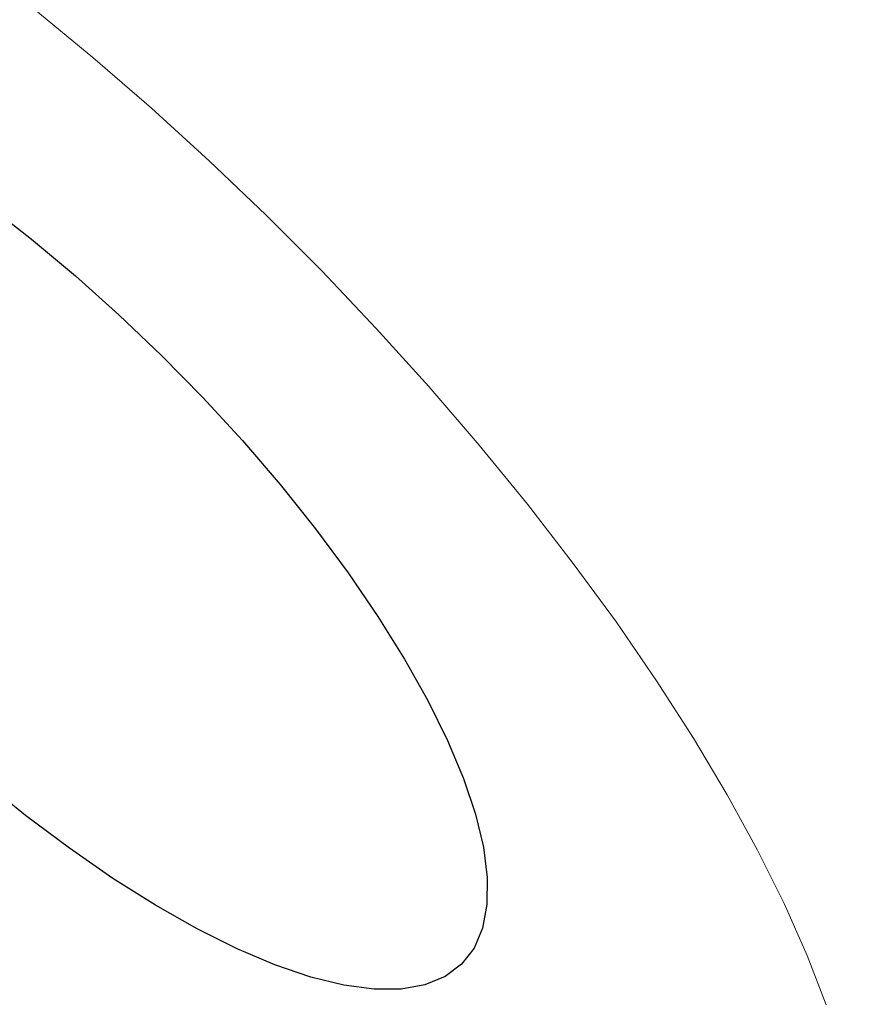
# Model space of a CAD drawing. Header units: millimetres. Extents: x 8 to 436, y 12 to 574.
# Tile 178 of 256: x 375.548 to 376.099, y 191.166 to 191.802. Entities that reach past the tile are written whole.
import ezdxf

# ---------------------------------------------------------------- set-up
doc = ezdxf.new("R2010")
doc.units = ezdxf.units.MM

msp = doc.modelspace()

# ---------------------------------------------------------------- linework, layer by layer
at = {"color": 252, "linetype": 'Continuous', "lineweight": 0, "flags": 128}
msp.add_lwpolyline([(376.06896, 191.16564), (376.05663, 191.19764), (376.04182, 191.23102), (376.02459, 191.2656), (376.00503, 191.30123), (375.98324, 191.33773), (375.95933, 191.37492), (375.9334, 191.41263), (375.90559, 191.45065), (375.87603, 191.48882), (375.84486, 191.52694), (375.81224, 191.56484), (375.77833, 191.60231), (375.74328, 191.63919), (375.70728, 191.6753), (375.6705, 191.71045), (375.63311, 191.74447), (375.59531, 191.77721), (375.55726, 191.80849)], dxfattribs=at)
at = {"color": 7, "linetype": 'Continuous', "lineweight": 30, "flags": 128}
msp.add_lwpolyline([(375.52724, 191.68214), (375.55569, 191.65999), (375.58407, 191.63626), (375.61212, 191.61116), (375.63959, 191.5849), (375.66625, 191.55771), (375.69185, 191.52984), (375.71618, 191.50152), (375.73902, 191.47302), (375.76016, 191.44457), (375.77943, 191.41643), (375.79665, 191.38884), (375.81168, 191.36206), (375.82438, 191.3363), (375.83463, 191.31181), (375.84236, 191.28879), (375.84748, 191.26745), (375.84996, 191.24797), (375.84978, 191.23053), (375.84693, 191.21528), (375.84144, 191.20235), (375.83336, 191.19186), (375.82276, 191.18389), (375.80974, 191.17853), (375.7944, 191.17581), (375.77688, 191.17576), (375.75734, 191.17838), (375.73595, 191.18365), (375.71289, 191.19152), (375.68838, 191.20193), (375.66261, 191.21477), (375.63583, 191.22994), (375.60826, 191.2473), (375.58016, 191.26671), (375.55175, 191.28799), (375.52331, 191.31095)], dxfattribs=at)
at = {"color": 7, "linetype": 'Continuous', "lineweight": 30}
for points, knots in [([(375.31893, 193.68349), (375.31889, 193.68347), (375.31848, 193.68323), (375.32023, 193.68414), (375.32492, 193.68578), (375.33257, 193.68781), (375.34243, 193.68966), (375.35519, 193.69128), (375.37108, 193.69236), (375.39049, 193.69261), (375.41266, 193.69178), (375.43769, 193.68968), (375.46535, 193.68618), (375.4957, 193.6811), (375.52874, 193.67434), (375.56422, 193.66584), (375.60245, 193.65538), (375.64296, 193.64295), (375.68537, 193.62859), (375.72957, 193.6123), (375.77559, 193.59405), (375.82374, 193.57363), (375.8738, 193.55108), (375.92553, 193.52644), (375.97872, 193.49977), (376.03311, 193.47115), (376.08846, 193.44068), (376.14452, 193.40845), (376.20113, 193.37455), (376.25839, 193.33895), (376.31638, 193.30157), (376.37519, 193.26234), (376.43457, 193.22139), (376.49428, 193.17887), (376.55409, 193.13494), (376.61372, 193.08977), (376.67294, 193.04354), (376.73163, 192.99634), (376.78989, 192.94809), (376.84785, 192.8987), (376.90542, 192.84826), (376.96221, 192.79707), (377.01791, 192.74541), (377.07257, 192.69328), (377.12621, 192.64063), (377.17882, 192.58748), (377.23027, 192.53397), (377.28033, 192.48032), (377.32896, 192.4266), (377.37606, 192.37292), (377.42159, 192.31936), (377.46521, 192.26634), (377.50691, 192.21388), (377.54674, 192.16196), (377.58473, 192.11057), (377.62077, 192.05987), (377.65483, 192.0099), (377.68677, 191.96097), (377.71643, 191.91333), (377.74375, 191.8672), (377.76879, 191.82256), (377.79155, 191.77951), (377.81203, 191.73816), (377.83025, 191.69864), (377.84621, 191.66108), (377.85997, 191.6256), (377.87158, 191.59234), (377.88111, 191.5614), (377.88859, 191.53319), (377.89414, 191.5079), (377.898, 191.4855), (377.90038, 191.46583), (377.90146, 191.44949), (377.90159, 191.43645), (377.90107, 191.42587), (377.90005, 191.41751), (377.89901, 191.41227), (377.89828, 191.41007), (377.89844, 191.41044), (377.89847, 191.41053)], [0, 0, 0, 0, 0.0012946, 0.0150258, 0.028238, 0.0411348, 0.0519536, 0.0629951, 0.0752526, 0.0873599, 0.0994298, 0.1115332, 0.1237201, 0.1362534, 0.1485242, 0.1611745, 0.1741007, 0.1872076, 0.2003286, 0.213269, 0.2264463, 0.2398236, 0.253367, 0.2670413, 0.2808104, 0.2946382, 0.3084894, 0.3223225, 0.3361266, 0.3498851, 0.3637935, 0.3778209, 0.3919365, 0.4061083, 0.4203044, 0.4344864, 0.4486197, 0.4626792, 0.4767264, 0.4908578, 0.5050867, 0.5193086, 0.53341, 0.5474536, 0.5615801, 0.5756876, 0.5898121, 0.6039721, 0.6180102, 0.6321094, 0.6462126, 0.6602124, 0.6740423, 0.6879372, 0.7017936, 0.7156148, 0.7294384, 0.7432757, 0.7569128, 0.7704397, 0.7838771, 0.7972232, 0.8104755, 0.8236313, 0.8366883, 0.8496447, 0.8624998, 0.8752549, 0.887914, 0.9001452, 0.9122961, 0.9244288, 0.9365999, 0.9473212, 0.9586207, 0.9711998, 0.9837975, 0.9964537, 1, 1, 1, 1]), ([(373.4886, 192.19982), (373.48855, 192.1998), (373.48842, 192.19975), (373.49063, 192.20048), (373.49407, 192.20132), (373.49844, 192.20225), (373.50648, 192.20351), (373.5189, 192.20463), (373.53426, 192.2051), (373.55252, 192.20471), (373.5738, 192.20322), (373.59751, 192.20051), (373.62423, 192.19635), (373.65373, 192.19062), (373.6861, 192.18316), (373.72122, 192.17383), (373.7586, 192.16263), (373.79834, 192.14948), (373.84008, 192.1344), (373.88414, 192.11721), (373.93001, 192.09801), (373.97783, 192.07673), (374.0271, 192.0535), (374.07798, 192.02824), (374.13015, 192.00109), (374.18387, 191.97186), (374.23868, 191.94075), (374.29419, 191.90793), (374.35044, 191.87341), (374.4075, 191.83714), (374.46552, 191.79899), (374.52427, 191.7591), (374.5835, 191.7176), (374.64298, 191.67465), (374.70245, 191.63042), (374.76167, 191.58508), (374.82047, 191.53875), (374.87889, 191.49141), (374.93705, 191.44297), (374.99503, 191.39338), (375.05271, 191.34271), (375.10986, 191.29116), (375.16626, 191.23892), (375.22166, 191.18622), (375.27585, 191.13327), (375.32864, 191.08025), (375.38005, 191.02715), (375.43029, 190.97379), (375.47941, 190.92011), (375.52714, 190.8664), (375.57305, 190.81319), (375.61709, 190.7605), (375.65934, 190.70832), (375.69986, 190.65657), (375.73853, 190.60543), (375.77534, 190.5549), (375.81005, 190.50538), (375.8427, 190.45682), (375.87318, 190.40946), (375.90148, 190.36339), (375.92728, 190.31919), (375.95081, 190.2766), (375.9721, 190.23572), (375.99116, 190.19658), (376.00792, 190.15948), (376.02252, 190.12434), (376.03494, 190.09144), (376.04516, 190.06114), (376.05329, 190.03363), (376.05951, 190.00889), (376.06399, 189.98698), (376.06693, 189.96801), (376.06854, 189.95205), (376.0691, 189.93916), (376.0689, 189.92935), (376.0683, 189.92273), (376.06766, 189.91918), (376.06763, 189.91907), (376.06761, 189.91902)], [0, 0, 0, 0, 0.006582, 0.019076, 0.022863, 0.030209, 0.042591, 0.054682, 0.066627, 0.078557, 0.090537, 0.102639, 0.114835, 0.127218, 0.139938, 0.152918, 0.166089, 0.17903, 0.192432, 0.205874, 0.219391, 0.233013, 0.246895, 0.260535, 0.274433, 0.288482, 0.302579, 0.316641, 0.330615, 0.344745, 0.358999, 0.373345, 0.387753, 0.402189, 0.416616, 0.430998, 0.445307, 0.459569, 0.473881, 0.488295, 0.502783, 0.517315, 0.53186, 0.546376, 0.560833, 0.5752, 0.589463, 0.603764, 0.618199, 0.632651, 0.646986, 0.661125, 0.67533, 0.689496, 0.703633, 0.717778, 0.731942, 0.745867, 0.759915, 0.773844, 0.787563, 0.801003, 0.814641, 0.82802, 0.84131, 0.854549, 0.867766, 0.880646, 0.893313, 0.905815, 0.918161, 0.930367, 0.942457, 0.95447, 0.966462, 0.978492, 0.990657, 1, 1, 1, 1])]:
    msp.add_open_spline(points, degree=3, knots=knots, dxfattribs=at)

doc.saveas('drawing.dxf')
